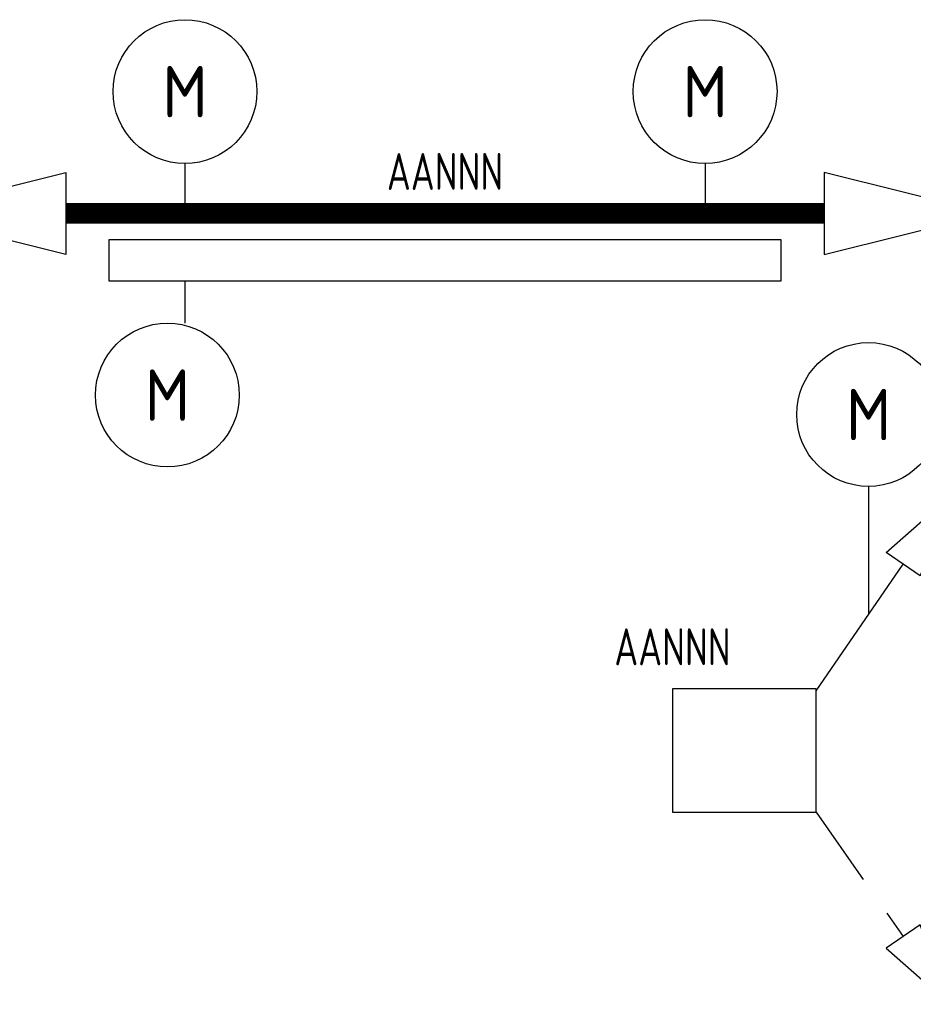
# Model space of a CAD drawing. Header units: millimetres. Extents: x 472 to 1299, y 510 to 798.
# Tile 25 of 69: x 677 to 720, y 551 to 599. Entities that reach past the tile are written whole.
import ezdxf
from ezdxf.enums import TextEntityAlignment as Align

# ---------------------------------------------------------------- set-up
doc = ezdxf.new("R2010")
doc.units = ezdxf.units.MM
doc.header["$LTSCALE"] = 4
doc.linetypes.add('DASHED', pattern=[0.75, 0.5, -0.25])
doc.layers.add('KKS_1', color=7, linetype='Continuous', lineweight=5)
doc.layers.add('Urządzenia', color=7, linetype='Continuous')
doc.styles.add('ROMAND', font='romand')
doc.styles.get("Standard").update_dxf_attribs({"font": 'ISOCP.SHX'})

# ---------------------------------------------------------------- blocks, each defined once
blk = doc.blocks.new('POD_TAŚMOWY_REW_PRZES')
at = {"linetype": 'Continuous'}
for p, q in [((-12.66, 2.432), (-12.66, 0)), ((12.66, 2.432), (12.66, 0)), ((-12.66, -3.286), (-12.66, -5.345))]:
    blk.add_line(p, q, dxfattribs=at)
for points in [[(-18.462, 2), (-18.462, -2), (-26.462, 0), (-18.462, 2)], [(18.462, 2), (18.462, -2), (26.462, 0), (18.462, 2)]]:
    blk.add_lwpolyline(points, dxfattribs=at)
at = {"linetype": 'Continuous', "const_width": 1}
blk.add_lwpolyline([(-18.462, 0), (18.462, 0), (18.462, 0)], dxfattribs=at)
at = {"linetype": 'Continuous'}
blk.add_lwpolyline([(-16.363, -1.286), (-16.363, -3.286), (16.363, -3.286), (16.363, -1.286)], close=True, dxfattribs=at)
for centre in [(-12.66, 5.932), (12.66, 5.932), (-13.516, -8.845)]:
    blk.add_circle(centre, 3.5, dxfattribs=at)
for p in [(-12.66, 5.932), (12.66, 5.932), (-13.516, -8.845)]:
    blk.add_text('M', height=2.5, dxfattribs=at).set_placement(p, align=Align.MIDDLE)
at = {"layer": 'KKS_1', "color": 7, "width": 0.8}
blk.add_attdef('KKS_1_KONIEC', text='', height=1.8, dxfattribs=at).set_placement((0, 1.141), align=Align.CENTER)
at = {"layer": 'KKS_1', "color": 7, "width": 0.8, "flags": 1}
for tag, p, height in [('OPIS', (-6.34, -1.359), 1.5), ('KKS_1_PEŁNY', (-6.354, -5.496), 2.5)]:
    blk.add_attdef(tag, p, '', height=height, dxfattribs=at)
blk = doc.blocks.new('ZSUWNIA')
at = {"linetype": 'Continuous'}
blk.add_line((9.545, 12.856), (9.545, 6.611), dxfattribs=at)
for points in [[(12.056, 8.498), (10.408, 9.631), (13.498, 12.361), (12.056, 8.498)], [(7, 2.909), (11.232, 9.064)], [(0, 3), (0, -3), (7, -3), (7, 3), (0, 3)], [(12.056, -8.498), (10.408, -9.631), (13.498, -12.361), (12.056, -8.498)]]:
    blk.add_lwpolyline(points, dxfattribs=at)
at = {"linetype": 'DASHED', "ltscale": 2}
blk.add_lwpolyline([(7, -3), (11.232, -9.064)], dxfattribs=at)
at = {"linetype": 'Continuous'}
blk.add_circle((9.545, 16.356), 3.5, dxfattribs=at)
blk.add_text('M', height=2.5, dxfattribs=at).set_placement((9.545, 16.356), align=Align.MIDDLE)
at = {"linetype": 'Continuous', "style": 'ROMAND'}
for s, p in [('2', (13.4, 8.739)), ('1', (13.86, -11.618))]:
    blk.add_text(s, height=1.592, dxfattribs=at).set_placement(p)
at = {"layer": 'KKS_1', "color": 7, "width": 0.8}
blk.add_attdef('KKS_1_KONIEC', text='', height=1.8, dxfattribs=at).set_placement((0, 4.141), align=Align.CENTER)
at = {"layer": 'KKS_1', "color": 7, "width": 0.8, "flags": 1}
for tag, p, height in [('OPIS', (-6.34, 1.641), 1.5), ('KKS_1_PEŁNY', (-6.354, -2.496), 2.5)]:
    blk.add_attdef(tag, p, '', height=height, dxfattribs=at)

msp = doc.modelspace()

# ---------------------------------------------------------------- block references
at = {"layer": 'Urządzenia'}
for name, p in [('POD_TAŚMOWY_REW_PRZES', (697.406, 589.125)), ('ZSUWNIA', (708.477, 562.979))]:
    msp.add_blockref(name, p, dxfattribs=at).add_auto_attribs({'KKS_1_KONIEC': 'AANNN'})

doc.saveas('drawing.dxf')
